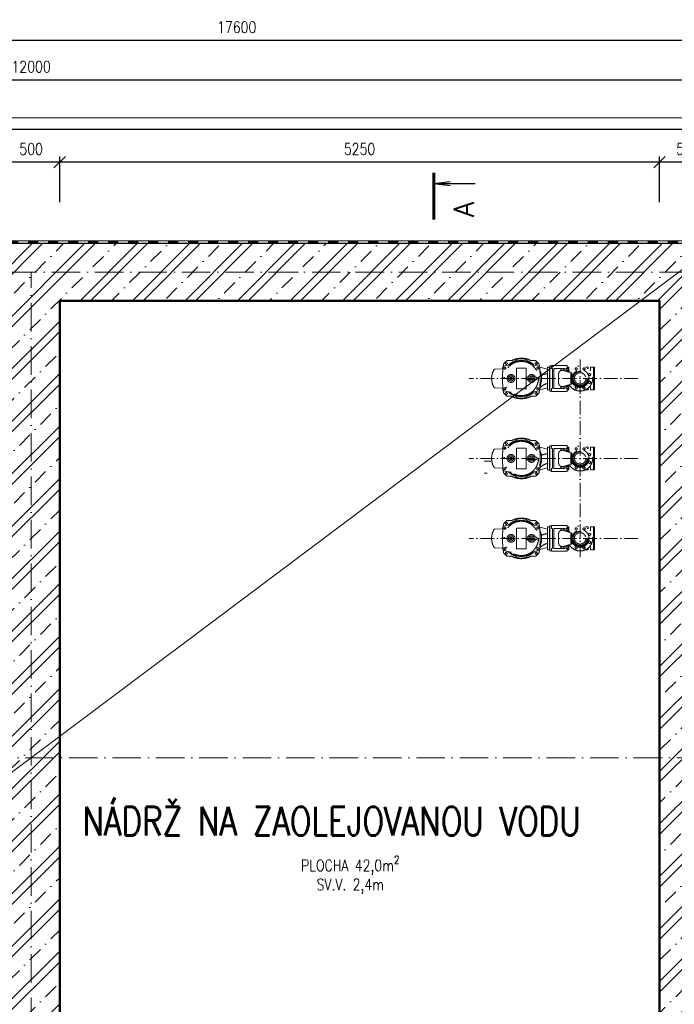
# Model space of a CAD drawing. Header units: millimetres. Extents: x 915 to 59085, y -9222 to 43090.
# Tile 73 of 79: x 9609 to 15339, y 18686 to 27305. Entities that reach past the tile are written whole.
import ezdxf

# ---------------------------------------------------------------- set-up
doc = ezdxf.new("R2010")
doc.units = ezdxf.units.MM
doc.header["$LTSCALE"] = 50
for name, pattern in [('A_CARA_15', [7.6, 5, -1.3, 0, -1.3]), ('A_CARA_16', [11.4, 6, -1.8, 0, -1.8, 0, -1.8]), ('ACAD_ISO10W100', [18, 12, -3, 0, -3]), ('IZOL', [3.5, 1.75, -1.75])]:
    doc.linetypes.add(name, pattern=pattern)
doc.layers.get('Defpoints').update_dxf_attribs({"color": 132})
for name, color, linetype, lineweight in [('CA_HYDROIZOLACE', 62, 'IZOL', 35), ('CA_KOTY', 3, 'Continuous', 25), ('CA_OSY', 5, 'A_CARA_15', 18), ('CA_POHHRA18', 8, 'Continuous', 18), ('CA_POHHRA25', 7, 'Continuous', 25), ('CA_REZY', 1, 'Continuous', 50), ('CA_SRAFY', 9, 'Continuous', 13), ('CA_TEXT25', 7, 'Continuous', 25), ('CA_TEXT5', 1, 'Continuous', 50), ('CA_TG', 9, 'A_CARA_16', 13)]:
    doc.layers.add(name, color=color, linetype=linetype, lineweight=lineweight)
doc.layers.add('CA_SUMA', color=7, linetype='Continuous')
doc.styles.add('ROMANS', font='romans.shx', dxfattribs={"width": 0.8})
doc.styles.get("Standard").update_dxf_attribs({"font": 'romans.shx'})
doc.dimstyles.new('A-50_(2.5)', dxfattribs={"dimscale": 50, "dimtxt": 2, "dimasz": 2, "dimexe": 1, "dimexo": 2, "dimgap": 0, "dimtad": 0, "dimdec": 0, "dimrnd": 1, "dimtxsty": 'ROMANS', "dimblk1": 'OBLIQUE', "dimblk2": 'OBLIQUE', "dimsah": 1, "dimcen": 2, "dimclrd": 256, "dimclre": 256, "dimclrt": 256, "dimadec": 1, "dimazin": 2, "dimtfac": 0.714286, "dimtdec": 0, "dimtmove": 0, "dimatfit": 3, "dimldrblk": 'DOTSMALL', "dimfxl": 7, "dimfxlon": 1, "dimtvp": 1.142857, "dimtfill": 1, "dimtolj": 1, "dimlwd": -1, "dimlwe": -1, "dimarcsym": 0})

# ---------------------------------------------------------------- blocks, each defined once
blk = doc.blocks.new('_Oblique')
at = {"color": 0, "linetype": 'ByBlock', "lineweight": -2}
blk.add_line((-0.5, -0.5), (0.5, 0.5), dxfattribs=at)
blk = doc.blocks.new('*D34')
at = {"layer": 'CA_KOTY', "transparency": 16777216}
for p, q in [((15208.8, 25708.8), (15208.8, 26108.8)), ((15708.8, 26058.8), (15208.8, 26058.8)), ((15708.8, 25708.8), (15708.8, 26108.8))]:
    blk.add_line(p, q, dxfattribs=at)
at = {"layer": 'Defpoints', "color": 0, "transparency": 16777216}
for p in [(15208.8, 26058.8), (15708.8, 25344.7), (15208.8, 24844.7)]:
    blk.add_point(p, dxfattribs=at)
at = {"layer": 'CA_KOTY', "transparency": 16777216, "xscale": 100, "yscale": 100, "zscale": 100, "rotation": 180}
blk.add_blockref('_Oblique', (15208.8, 26058.8), dxfattribs=at)
at = {"layer": 'CA_KOTY', "transparency": 16777216, "xscale": 100, "yscale": 100, "zscale": 100}
blk.add_blockref('_Oblique', (15708.8, 26058.8), dxfattribs=at)
at = {"layer": 'CA_KOTY', "transparency": 16777216, "insert": (15458.8, 26173.1), "char_height": 100, "attachment_point": 5, "style": 'ROMANS', "bg_fill": 3, "box_fill_scale": 1.1, "bg_fill_color": 256, "bg_fill_true_color": 13158600, "bg_fill_transparency": 0}
blk.add_mtext('\\A1;500', dxfattribs=at)
blk = doc.blocks.new('_DotSmall')
at = {"color": 0, "linetype": 'ByBlock', "const_width": 0.5}
blk.add_lwpolyline([(-0.0625, 0, 1), (0.0625, 0, 1)], format="xyb", close=True, dxfattribs=at)
blk = doc.blocks.new('*D35')
at = {"layer": 'CA_KOTY', "transparency": 16777216}
for p, q in [((9958.8, 25708.8), (9958.8, 26108.8)), ((15208.8, 26058.8), (9958.8, 26058.8)), ((15208.8, 25708.8), (15208.8, 26108.8))]:
    blk.add_line(p, q, dxfattribs=at)
at = {"layer": 'Defpoints', "color": 0, "transparency": 16777216}
for p in [(9958.8, 26058.8), (9958.8, 24844.7), (15208.8, 24844.7)]:
    blk.add_point(p, dxfattribs=at)
at = {"layer": 'CA_KOTY', "transparency": 16777216, "xscale": 100, "yscale": 100, "zscale": 100, "rotation": 180}
blk.add_blockref('_Oblique', (9958.8, 26058.8), dxfattribs=at)
at = {"layer": 'CA_KOTY', "transparency": 16777216, "xscale": 100, "yscale": 100, "zscale": 100}
blk.add_blockref('_Oblique', (15208.8, 26058.8), dxfattribs=at)
at = {"layer": 'CA_KOTY', "transparency": 16777216, "insert": (12583.8, 26173.1), "char_height": 100, "attachment_point": 5, "style": 'ROMANS', "bg_fill": 3, "box_fill_scale": 1.1, "bg_fill_color": 256, "bg_fill_true_color": 13158600, "bg_fill_transparency": 0}
blk.add_mtext('\\A1;5250', dxfattribs=at)
blk = doc.blocks.new('*D36')
at = {"layer": 'CA_KOTY', "transparency": 16777216}
for p, q in [((9458.8, 25708.8), (9458.8, 26108.8)), ((9958.8, 26058.8), (9458.8, 26058.8)), ((9958.8, 25708.8), (9958.8, 26108.8))]:
    blk.add_line(p, q, dxfattribs=at)
at = {"layer": 'Defpoints', "color": 0, "transparency": 16777216}
for p in [(9458.8, 26058.8), (9458.8, 24844.7), (9958.8, 24844.7)]:
    blk.add_point(p, dxfattribs=at)
at = {"layer": 'CA_KOTY', "transparency": 16777216, "xscale": 100, "yscale": 100, "zscale": 100, "rotation": 180}
blk.add_blockref('_Oblique', (9458.8, 26058.8), dxfattribs=at)
at = {"layer": 'CA_KOTY', "transparency": 16777216, "xscale": 100, "yscale": 100, "zscale": 100}
blk.add_blockref('_Oblique', (9958.8, 26058.8), dxfattribs=at)
at = {"layer": 'CA_KOTY', "transparency": 16777216, "insert": (9708.8, 26173.1), "char_height": 100, "attachment_point": 5, "style": 'ROMANS', "bg_fill": 3, "box_fill_scale": 1.1, "bg_fill_color": 256, "bg_fill_true_color": 13158600, "bg_fill_transparency": 0}
blk.add_mtext('\\A1;500', dxfattribs=at)
blk = doc.blocks.new('*D46')
at = {"layer": 'CA_KOTY', "transparency": 16777216}
for p, q in [((2708.8, 26775.3), (2708.8, 27175.3)), ((20308.8, 26775.3), (20308.8, 27175.3)), ((2708.8, 27125.3), (20308.8, 27125.3))]:
    blk.add_line(p, q, dxfattribs=at)
at = {"layer": 'Defpoints', "color": 0, "transparency": 16777216}
for p in [(20308.8, 27125.3), (2708.8, 26344.7), (20308.8, 26344.7)]:
    blk.add_point(p, dxfattribs=at)
at = {"layer": 'CA_KOTY', "transparency": 16777216, "xscale": 100, "yscale": 100, "zscale": 100, "rotation": 180}
blk.add_blockref('_Oblique', (2708.8, 27125.3), dxfattribs=at)
at = {"layer": 'CA_KOTY', "transparency": 16777216, "xscale": 100, "yscale": 100, "zscale": 100}
blk.add_blockref('_Oblique', (20308.8, 27125.3), dxfattribs=at)
at = {"layer": 'CA_KOTY', "transparency": 16777216, "insert": (11508.8, 27239.6), "char_height": 100, "attachment_point": 5, "style": 'ROMANS', "bg_fill": 3, "box_fill_scale": 1.1, "bg_fill_color": 256, "bg_fill_true_color": 13158600, "bg_fill_transparency": 0}
blk.add_mtext('\\A1;17600', dxfattribs=at)
blk = doc.blocks.new('R11')
at = {"color": 0, "linetype": 'ByBlock'}
for q in [(-9.55, -4.13), (-8.58, -4.13), (-9.07, -10.33)]:
    blk.add_line((-9.07, 0), q, dxfattribs=at)
at = {"color": 1, "linetype": 'ByBlock', "const_width": 0.72}
blk.add_lwpolyline([(0, 0), (-11.77, 0)], dxfattribs=at)
at = {"color": 1, "linetype": 'ByBlock'}
blk.add_attdef('1', (-5.33, -10), '', height=5, dxfattribs=at)
blk = doc.blocks.new('*D120')
at = {"layer": 'CA_KOTY', "transparency": 16777216}
for p, q in [((3708.8, 26429.2), (3708.8, 26829.2)), ((15708.8, 26429.2), (15708.8, 26829.2)), ((3708.8, 26779.2), (15708.8, 26779.2))]:
    blk.add_line(p, q, dxfattribs=at)
at = {"layer": 'Defpoints', "color": 0, "transparency": 16777216}
for p in [(15708.8, 26779.2), (3708.8, 25344.7), (15708.8, 25344.7)]:
    blk.add_point(p, dxfattribs=at)
at = {"layer": 'CA_KOTY', "transparency": 16777216, "xscale": 100, "yscale": 100, "zscale": 100, "rotation": 180}
blk.add_blockref('_Oblique', (3708.8, 26779.2), dxfattribs=at)
at = {"layer": 'CA_KOTY', "transparency": 16777216, "xscale": 100, "yscale": 100, "zscale": 100}
blk.add_blockref('_Oblique', (15708.8, 26779.2), dxfattribs=at)
at = {"layer": 'CA_KOTY', "transparency": 16777216, "insert": (9708.8, 26893.5), "char_height": 100, "attachment_point": 5, "style": 'ROMANS', "bg_fill": 3, "box_fill_scale": 1.1, "bg_fill_color": 256, "bg_fill_true_color": 13158600, "bg_fill_transparency": 0}
blk.add_mtext('\\A1;12000', dxfattribs=at)
blk = doc.blocks.new('A$C0e1fa53e')
h = blk.add_hatch()
h.set_pattern_fill('ANGLE', color=256, scale=15)
h.set_pattern_definition([(0, (9467, 6467), (0, 104.775), [76.2, -28.575]), (90, (9467, 6467), (-104.775, 6e-15), [76.2, -28.575])])
h.paths.add_polyline_path([(9467, 6467), (9467, 6619.9), (9531.1, 6619.9, 0.123891), (9548.9, 6548.9)])
for p, q in [((9626.1, 7319.9), (9628.6, 7417.6)), ((9635.1, 7426.7), (9635.1, 7445.1)), ((9636.5, 7427.2), (9702.9, 7441.2)), ((9665.9, 7475.9), (9706.4, 7475.9)), ((9744.6, 7470.4), (9744.6, 7478.4)), ((9837.6, 7478.4), (9837.6, 7470.4)), ((9875.7, 7475.9), (9916.2, 7475.9)), ((9879.3, 7441.2), (9945.6, 7427.2)), ((9947.1, 7445.1), (9947.1, 7426.7)), ((9953.5, 7418.4), (10019.1, 7400.8)), ((9953.5, 7417.6), (9956.1, 7319.9)), ((10019.1, 7419.9), (10019.1, 7219.9)), ((10019.1, 7419.9), (10038.1, 7419.9)), ((10038.1, 7419.9), (10038.1, 7219.9)), ((10041.1, 7209.9), (10041.1, 7429.9)), ((10041.1, 7429.9), (10055.1, 7429.9)), ((10055.1, 7432.9), (10055.1, 7407.9)), ((10192.1, 7432.9), (10055.1, 7432.9)), ((10192.1, 7432.9), (10192.1, 7407.9)), ((10192.1, 7419.9), (10207.1, 7419.9)), ((10199.1, 7419.9), (10199.1, 7383.2)), ((10207.1, 7419.9), (10207.1, 7378.6)), ((10351.9, 7419.9), (10377.1, 7419.9)), ((10356.5, 7417.7), (10356.6, 7418)), ((10356.6, 7418), (10356.7, 7418.3)), ((10356.7, 7418.3), (10356.8, 7418.6)), ((10356.8, 7418.6), (10357, 7418.9)), ((10357, 7418.9), (10357.1, 7419.2)), ((10357.1, 7419.2), (10357.2, 7419.4)), ((10357.2, 7419.4), (10357.4, 7419.6)), ((10357.4, 7419.6), (10357.5, 7419.7)), ((10357.5, 7419.7), (10357.7, 7419.8)), ((10357.7, 7419.8), (10357.8, 7419.9)), ((10357.8, 7419.9), (10358, 7419.9)), ((10358, 7419.9), (10358.1, 7419.9)), ((10377.1, 7403.9), (10377.1, 7419.9)), ((10397.1, 7419.9), (10397.1, 7394.9)), ((10397.1, 7419.9), (10432.1, 7419.9)), ((10424.1, 7323.9), (10424.1, 7419.9)), ((10432.1, 7219.9), (10432.1, 7419.9)), ((9563.1, 7401.4), (9628.3, 7404.8)), ((9639.3, 7405.4), (9655.3, 7406.3)), ((9748.6, 7409.9), (9833.6, 7409.9)), ((9748.6, 7229.9), (9748.6, 7409.9)), ((9833.6, 7409.9), (9833.6, 7327.3)), ((9840.4, 7329.9), (9921.8, 7329.9)), ((10038.1, 7385.9), (10041.1, 7384.2)), ((10055.1, 7407.9), (10063.8, 7407.9)), ((10063.8, 7407.9), (10063.8, 7231.9)), ((10075.7, 7231.9), (10075.7, 7407.9)), ((10075.7, 7407.9), (10171.4, 7407.9)), ((10118.1, 7360.9), (10118.1, 7278.9)), ((10136.6, 7388.6), (10136.6, 7407.9)), ((10141.1, 7407.9), (10141.1, 7390.1)), ((10146.1, 7390.9), (10146.1, 7392.7)), ((10150.1, 7392.7), (10146.1, 7392.7)), ((10150.1, 7390.9), (10150.1, 7392.7)), ((10224.1, 7369.9), (10156.5, 7389.7)), ((10157.1, 7406.7), (10157.1, 7407.9)), ((10157.6, 7407.9), (10157.6, 7389.4)), ((10171.4, 7407.9), (10171.4, 7385.3)), ((10183.3, 7407.9), (10192.1, 7407.9)), ((10183.3, 7381.9), (10183.3, 7407.9)), ((10183.3, 7392.3), (10211.4, 7376)), ((10207.1, 7397.3), (10199.1, 7397.3)), ((10208.2, 7377.9), (10212.6, 7377.9)), ((10224.1, 7369.9), (10224.1, 7269.9)), ((10234.1, 7369.9), (10224.1, 7369.9)), ((10234.1, 7369.9), (10234.1, 7269.9)), ((10333.7, 7396.4), (10347, 7400.2)), ((10348.7, 7398.3), (10336.1, 7394.6)), ((10347, 7400.2), (10347.4, 7409.6)), ((10349.6, 7400.2), (10347, 7400.2)), ((9628.6, 7222.2), (9626.1, 7319.9)), ((9833.6, 7312.6), (9833.6, 7229.9)), ((9921.8, 7309.9), (9840.4, 7309.9)), ((9956.1, 7319.9), (9953.5, 7222.2)), ((10041.1, 7255.7), (10038.1, 7253.9)), ((10136.6, 7231.9), (10136.6, 7251.2)), ((10141.1, 7249.8), (10141.1, 7231.9)), ((10146.1, 7247.1), (10146.1, 7249)), ((10150.1, 7247.1), (10146.1, 7247.1)), ((10150.1, 7247.1), (10150.1, 7249)), ((10156.5, 7250.1), (10224.1, 7269.9)), ((10157.6, 7250.4), (10157.6, 7231.9)), ((10171.4, 7254.5), (10171.4, 7231.9)), ((10211.4, 7263.8), (10183.3, 7247.6)), ((10183.3, 7231.9), (10183.3, 7258)), ((10199.1, 7256.7), (10199.1, 7219.9)), ((10207.1, 7242.6), (10199.1, 7242.6)), ((10207.1, 7261.3), (10207.1, 7219.9)), ((10212.6, 7261.9), (10208.2, 7261.9)), ((10234.1, 7269.9), (10224.1, 7269.9)), ((10347, 7239.6), (10333.7, 7243.4)), ((10336.1, 7245.2), (10348.7, 7241.6)), ((10397.1, 7244.9), (10397.1, 7219.9)), ((10432.1, 7323.9), (10416, 7323.9)), ((10432.1, 7315.9), (10416, 7315.9)), ((10424.1, 7219.9), (10424.1, 7315.9)), ((10427, 7323.9), (10427, 7315.9)), ((9628.3, 7235), (9563.1, 7238.4)), ((9635.1, 7194.8), (9635.1, 7213.1)), ((9702.9, 7198.6), (9636.5, 7212.7)), ((9655.3, 7233.6), (9639.3, 7234.4)), ((9706.4, 7163.9), (9665.9, 7163.9)), ((9744.6, 7161.4), (9744.6, 7169.4)), ((9833.6, 7229.9), (9748.6, 7229.9)), ((9837.6, 7169.4), (9837.6, 7161.4)), ((9916.2, 7163.9), (9875.7, 7163.9)), ((9945.6, 7212.7), (9879.3, 7198.6)), ((9947.1, 7213.1), (9947.1, 7194.8)), ((10019.1, 7239), (9953.5, 7221.4)), ((10038.1, 7219.9), (10019.1, 7219.9)), ((10055.1, 7209.9), (10041.1, 7209.9)), ((10055.1, 7231.9), (10055.1, 7206.9)), ((10063.8, 7231.9), (10055.1, 7231.9)), ((10055.1, 7206.9), (10192.1, 7206.9)), ((10171.4, 7231.9), (10075.7, 7231.9)), ((10157.1, 7231.9), (10157.1, 7233.2)), ((10192.1, 7231.9), (10183.3, 7231.9)), ((10192.1, 7231.9), (10192.1, 7206.9)), ((10192.1, 7219.9), (10207.1, 7219.9)), ((10347.4, 7230.3), (10347, 7239.6)), ((10349.6, 7239.6), (10347, 7239.6)), ((10351.9, 7219.9), (10377.1, 7219.9)), ((10356.6, 7222.1), (10356.5, 7222.2)), ((10356.7, 7221.7), (10356.6, 7222.1)), ((10356.8, 7221.4), (10356.7, 7221.7)), ((10356.9, 7221.1), (10356.8, 7221.4)), ((10357, 7220.8), (10356.9, 7221.1)), ((10357.2, 7220.6), (10357, 7220.8)), ((10357.3, 7220.4), (10357.2, 7220.6)), ((10357.4, 7220.2), (10357.3, 7220.4)), ((10357.6, 7220.1), (10357.4, 7220.2)), ((10357.7, 7220), (10357.6, 7220.1)), ((10357.9, 7219.9), (10357.7, 7220)), ((10358.1, 7219.9), (10357.9, 7219.9)), ((10377.1, 7219.9), (10377.1, 7235.9)), ((10397.1, 7219.9), (10432.1, 7219.9)), ((9635.1, 6726.7), (9635.1, 6745.1)), ((9636.5, 6727.2), (9702.9, 6741.2)), ((9665.9, 6775.9), (9706.4, 6775.9)), ((9744.6, 6770.4), (9744.6, 6778.4)), ((9837.6, 6778.4), (9837.6, 6770.4)), ((9875.7, 6775.9), (9916.2, 6775.9)), ((9879.3, 6741.2), (9945.6, 6727.2)), ((9947.1, 6745.1), (9947.1, 6726.7)), ((10041.1, 6509.9), (10041.1, 6729.9)), ((10041.1, 6729.9), (10055.1, 6729.9)), ((10055.1, 6732.9), (10055.1, 6707.9)), ((10192.1, 6732.9), (10055.1, 6732.9)), ((10192.1, 6732.9), (10192.1, 6707.9)), ((9563.1, 6701.4), (9628.3, 6704.8)), ((9626.1, 6619.9), (9628.6, 6717.6)), ((9639.3, 6705.4), (9655.3, 6706.3)), ((9748.6, 6709.9), (9833.6, 6709.9)), ((9748.6, 6529.9), (9748.6, 6709.9)), ((9833.6, 6709.9), (9833.6, 6627.3)), ((9953.5, 6718.4), (10019.1, 6700.8)), ((9953.5, 6717.6), (9956.1, 6619.9)), ((10019.1, 6719.9), (10019.1, 6519.9)), ((10019.1, 6719.9), (10038.1, 6719.9)), ((10038.1, 6719.9), (10038.1, 6519.9)), ((10038.1, 6685.9), (10041.1, 6684.2)), ((10055.1, 6707.9), (10063.8, 6707.9)), ((10063.8, 6707.9), (10063.8, 6531.9)), ((10075.7, 6531.9), (10075.7, 6707.9)), ((10075.7, 6707.9), (10171.4, 6707.9)), ((10118.1, 6660.9), (10118.1, 6578.9)), ((10136.6, 6688.6), (10136.6, 6707.9)), ((10141.1, 6707.9), (10141.1, 6690.1)), ((10146.1, 6690.9), (10146.1, 6692.7)), ((10150.1, 6692.7), (10146.1, 6692.7)), ((10150.1, 6690.9), (10150.1, 6692.7)), ((10224.1, 6669.9), (10156.5, 6689.7)), ((10157.1, 6706.7), (10157.1, 6707.9)), ((10157.6, 6707.9), (10157.6, 6689.4)), ((10171.4, 6707.9), (10171.4, 6685.3)), ((10183.3, 6707.9), (10192.1, 6707.9)), ((10183.3, 6681.9), (10183.3, 6707.9)), ((10183.3, 6692.3), (10211.4, 6676)), ((10192.1, 6719.9), (10207.1, 6719.9)), ((10199.1, 6719.9), (10199.1, 6683.2)), ((10207.1, 6697.3), (10199.1, 6697.3)), ((10207.1, 6719.9), (10207.1, 6678.6)), ((10208.2, 6677.9), (10212.6, 6677.9)), ((10224.1, 6669.9), (10224.1, 6569.9)), ((10234.1, 6669.9), (10224.1, 6669.9)), ((10234.1, 6669.9), (10234.1, 6569.9)), ((10333.7, 6696.4), (10347, 6700.2)), ((10348.7, 6698.3), (10336.1, 6694.6)), ((10347, 6700.2), (10347.4, 6709.6)), ((10349.6, 6700.2), (10347, 6700.2)), ((10351.9, 6719.9), (10377.1, 6719.9)), ((10356.5, 6717.7), (10356.6, 6718)), ((10356.6, 6718), (10356.7, 6718.3)), ((10356.7, 6718.3), (10356.8, 6718.6)), ((10356.8, 6718.6), (10357, 6718.9)), ((10357, 6718.9), (10357.1, 6719.2)), ((10357.1, 6719.2), (10357.2, 6719.4)), ((10357.2, 6719.4), (10357.4, 6719.6)), ((10357.4, 6719.6), (10357.5, 6719.7)), ((10357.5, 6719.7), (10357.7, 6719.8)), ((10357.7, 6719.8), (10357.8, 6719.9)), ((10357.8, 6719.9), (10358, 6719.9)), ((10358, 6719.9), (10358.1, 6719.9)), ((10377.1, 6703.9), (10377.1, 6719.9)), ((10397.1, 6719.9), (10397.1, 6694.9)), ((10397.1, 6719.9), (10432.1, 6719.9)), ((10424.1, 6623.9), (10424.1, 6719.9)), ((10432.1, 6519.9), (10432.1, 6719.9)), ((9628.6, 6522.2), (9626.1, 6619.9)), ((9833.6, 6612.6), (9833.6, 6529.9)), ((9840.4, 6629.9), (9921.8, 6629.9)), ((9921.8, 6609.9), (9840.4, 6609.9)), ((9956.1, 6619.9), (9953.5, 6522.2)), ((10041.1, 6555.7), (10038.1, 6553.9)), ((10136.6, 6531.9), (10136.6, 6551.2)), ((10156.5, 6550.1), (10224.1, 6569.9)), ((10157.6, 6550.4), (10157.6, 6531.9)), ((10171.4, 6554.5), (10171.4, 6531.9)), ((10211.4, 6563.8), (10183.3, 6547.6)), ((10183.3, 6531.9), (10183.3, 6558)), ((10199.1, 6556.7), (10199.1, 6519.9)), ((10207.1, 6561.3), (10207.1, 6519.9)), ((10212.6, 6561.9), (10208.2, 6561.9)), ((10234.1, 6569.9), (10224.1, 6569.9)), ((10432.1, 6623.9), (10416, 6623.9)), ((10432.1, 6615.9), (10416, 6615.9)), ((10424.1, 6519.9), (10424.1, 6615.9)), ((10427, 6623.9), (10427, 6615.9)), ((9628.3, 6535), (9563.1, 6538.4)), ((9635.1, 6494.8), (9635.1, 6513.1)), ((9702.9, 6498.6), (9636.5, 6512.7)), ((9655.3, 6533.6), (9639.3, 6534.4)), ((9744.6, 6461.4), (9744.6, 6469.4)), ((9833.6, 6529.9), (9748.6, 6529.9)), ((9837.6, 6469.4), (9837.6, 6461.4)), ((9945.6, 6512.7), (9879.3, 6498.6)), ((9947.1, 6513.1), (9947.1, 6494.8)), ((10019.1, 6539), (9953.5, 6521.4)), ((10038.1, 6519.9), (10019.1, 6519.9)), ((10055.1, 6509.9), (10041.1, 6509.9)), ((10055.1, 6531.9), (10055.1, 6506.9)), ((10063.8, 6531.9), (10055.1, 6531.9)), ((10055.1, 6506.9), (10192.1, 6506.9)), ((10171.4, 6531.9), (10075.7, 6531.9)), ((10141.1, 6549.8), (10141.1, 6531.9)), ((10146.1, 6547.1), (10146.1, 6549)), ((10150.1, 6547.1), (10146.1, 6547.1)), ((10150.1, 6547.1), (10150.1, 6549)), ((10157.1, 6531.9), (10157.1, 6533.2)), ((10192.1, 6531.9), (10183.3, 6531.9)), ((10192.1, 6531.9), (10192.1, 6506.9)), ((10192.1, 6519.9), (10207.1, 6519.9)), ((10207.1, 6542.6), (10199.1, 6542.6)), ((10347, 6539.6), (10333.7, 6543.4)), ((10336.1, 6545.2), (10348.7, 6541.6)), ((10347.4, 6530.3), (10347, 6539.6)), ((10349.6, 6539.6), (10347, 6539.6)), ((10351.9, 6519.9), (10377.1, 6519.9)), ((10356.6, 6522.1), (10356.5, 6522.2)), ((10356.7, 6521.7), (10356.6, 6522.1)), ((10356.8, 6521.4), (10356.7, 6521.7)), ((10356.9, 6521.1), (10356.8, 6521.4)), ((10357, 6520.8), (10356.9, 6521.1)), ((10357.2, 6520.6), (10357, 6520.8)), ((10357.3, 6520.4), (10357.2, 6520.6)), ((10357.4, 6520.2), (10357.3, 6520.4)), ((10357.6, 6520.1), (10357.4, 6520.2)), ((10357.7, 6520), (10357.6, 6520.1)), ((10357.9, 6519.9), (10357.7, 6520)), ((10358.1, 6519.9), (10357.9, 6519.9)), ((10377.1, 6519.9), (10377.1, 6535.9)), ((10397.1, 6544.9), (10397.1, 6519.9)), ((10397.1, 6519.9), (10432.1, 6519.9)), ((9706.4, 6463.9), (9665.9, 6463.9)), ((9916.2, 6463.9), (9875.7, 6463.9)), ((9635.1, 6026.7), (9635.1, 6045.1)), ((9636.5, 6027.2), (9702.9, 6041.2)), ((9665.9, 6075.9), (9706.4, 6075.9)), ((9744.6, 6070.4), (9744.6, 6078.4)), ((9837.6, 6078.4), (9837.6, 6070.4)), ((9875.7, 6075.9), (9916.2, 6075.9)), ((9879.3, 6041.2), (9945.6, 6027.2)), ((9947.1, 6045.1), (9947.1, 6026.7)), ((9563.1, 6001.4), (9628.3, 6004.8)), ((9626.1, 5919.9), (9628.6, 6017.6)), ((9639.3, 6005.4), (9655.3, 6006.3)), ((9748.6, 6009.9), (9833.6, 6009.9)), ((9748.6, 5829.9), (9748.6, 6009.9)), ((9833.6, 6009.9), (9833.6, 5927.3)), ((9953.5, 6018.4), (10019.1, 6000.8)), ((9953.5, 6017.6), (9956.1, 5919.9)), ((10019.1, 6019.9), (10019.1, 5819.9)), ((10019.1, 6019.9), (10038.1, 6019.9)), ((10038.1, 6019.9), (10038.1, 5819.9)), ((10038.1, 5985.9), (10041.1, 5984.2)), ((10041.1, 5809.9), (10041.1, 6029.9)), ((10041.1, 6029.9), (10055.1, 6029.9)), ((10055.1, 6032.9), (10055.1, 6007.9)), ((10192.1, 6032.9), (10055.1, 6032.9)), ((10055.1, 6007.9), (10063.8, 6007.9)), ((10063.8, 6007.9), (10063.8, 5831.9)), ((10075.7, 5831.9), (10075.7, 6007.9)), ((10075.7, 6007.9), (10171.4, 6007.9)), ((10118.1, 5960.9), (10118.1, 5878.9)), ((10136.6, 5988.6), (10136.6, 6007.9)), ((10141.1, 6007.9), (10141.1, 5990.1)), ((10146.1, 5990.9), (10146.1, 5992.7)), ((10150.1, 5992.7), (10146.1, 5992.7)), ((10150.1, 5990.9), (10150.1, 5992.7)), ((10224.1, 5969.9), (10156.5, 5989.7)), ((10157.1, 6006.7), (10157.1, 6007.9)), ((10157.6, 6007.9), (10157.6, 5989.4)), ((10171.4, 6007.9), (10171.4, 5985.3)), ((10183.3, 6007.9), (10192.1, 6007.9)), ((10183.3, 5981.9), (10183.3, 6007.9)), ((10183.3, 5992.3), (10211.4, 5976)), ((10192.1, 6032.9), (10192.1, 6007.9)), ((10192.1, 6019.9), (10207.1, 6019.9)), ((10199.1, 6019.9), (10199.1, 5983.2)), ((10207.1, 5997.3), (10199.1, 5997.3)), ((10207.1, 6019.9), (10207.1, 5978.6)), ((10208.2, 5977.9), (10212.6, 5977.9)), ((10224.1, 5969.9), (10224.1, 5869.9)), ((10234.1, 5969.9), (10224.1, 5969.9)), ((10234.1, 5969.9), (10234.1, 5869.9)), ((10333.7, 5996.4), (10347, 6000.2)), ((10348.7, 5998.3), (10336.1, 5994.6)), ((10347, 6000.2), (10347.4, 6009.6)), ((10349.6, 6000.2), (10347, 6000.2)), ((10351.9, 6019.9), (10377.1, 6019.9)), ((10356.5, 6017.7), (10356.6, 6018)), ((10356.6, 6018), (10356.7, 6018.3)), ((10356.7, 6018.3), (10356.8, 6018.6)), ((10356.8, 6018.6), (10357, 6018.9)), ((10357, 6018.9), (10357.1, 6019.2)), ((10357.1, 6019.2), (10357.2, 6019.4)), ((10357.2, 6019.4), (10357.4, 6019.6)), ((10357.4, 6019.6), (10357.5, 6019.7)), ((10357.5, 6019.7), (10357.7, 6019.8)), ((10357.7, 6019.8), (10357.8, 6019.9)), ((10357.8, 6019.9), (10358, 6019.9)), ((10358, 6019.9), (10358.1, 6019.9)), ((10377.1, 6003.9), (10377.1, 6019.9)), ((10397.1, 6019.9), (10397.1, 5994.9)), ((10397.1, 6019.9), (10432.1, 6019.9)), ((10424.1, 5923.9), (10424.1, 6019.9)), ((10432.1, 5819.9), (10432.1, 6019.9)), ((9628.6, 5822.2), (9626.1, 5919.9)), ((9833.6, 5912.6), (9833.6, 5829.9)), ((9840.4, 5929.9), (9921.8, 5929.9)), ((9921.8, 5909.9), (9840.4, 5909.9)), ((9956.1, 5919.9), (9953.5, 5822.2)), ((10156.5, 5850.1), (10224.1, 5869.9)), ((10211.4, 5863.8), (10183.3, 5847.6)), ((10207.1, 5861.3), (10207.1, 5819.9)), ((10212.6, 5861.9), (10208.2, 5861.9)), ((10234.1, 5869.9), (10224.1, 5869.9)), ((10432.1, 5923.9), (10416, 5923.9)), ((10432.1, 5915.9), (10416, 5915.9)), ((10424.1, 5819.9), (10424.1, 5915.9)), ((10427, 5923.9), (10427, 5915.9)), ((9628.3, 5835), (9563.1, 5838.4)), ((9635.1, 5794.8), (9635.1, 5813.1)), ((9702.9, 5798.6), (9636.5, 5812.7)), ((9655.3, 5833.6), (9639.3, 5834.4)), ((9833.6, 5829.9), (9748.6, 5829.9)), ((9945.6, 5812.7), (9879.3, 5798.6)), ((9947.1, 5813.1), (9947.1, 5794.8)), ((10019.1, 5839), (9953.5, 5821.4)), ((10038.1, 5819.9), (10019.1, 5819.9)), ((10041.1, 5855.7), (10038.1, 5853.9)), ((10055.1, 5809.9), (10041.1, 5809.9)), ((10055.1, 5831.9), (10055.1, 5806.9)), ((10063.8, 5831.9), (10055.1, 5831.9)), ((10055.1, 5806.9), (10192.1, 5806.9)), ((10171.4, 5831.9), (10075.7, 5831.9)), ((10136.6, 5831.9), (10136.6, 5851.2)), ((10141.1, 5849.8), (10141.1, 5831.9)), ((10146.1, 5847.1), (10146.1, 5849)), ((10150.1, 5847.1), (10146.1, 5847.1)), ((10150.1, 5847.1), (10150.1, 5849)), ((10157.1, 5831.9), (10157.1, 5833.2)), ((10157.6, 5850.4), (10157.6, 5831.9)), ((10171.4, 5854.5), (10171.4, 5831.9)), ((10183.3, 5831.9), (10183.3, 5858)), ((10192.1, 5831.9), (10183.3, 5831.9)), ((10192.1, 5831.9), (10192.1, 5806.9)), ((10192.1, 5819.9), (10207.1, 5819.9)), ((10199.1, 5856.7), (10199.1, 5819.9)), ((10207.1, 5842.6), (10199.1, 5842.6)), ((10347, 5839.6), (10333.7, 5843.4)), ((10336.1, 5845.2), (10348.7, 5841.6)), ((10347.4, 5830.3), (10347, 5839.6)), ((10349.6, 5839.6), (10347, 5839.6)), ((10351.9, 5819.9), (10377.1, 5819.9)), ((10356.6, 5822.1), (10356.5, 5822.2)), ((10356.7, 5821.7), (10356.6, 5822.1)), ((10356.8, 5821.4), (10356.7, 5821.7)), ((10356.9, 5821.1), (10356.8, 5821.4)), ((10357, 5820.8), (10356.9, 5821.1)), ((10357.2, 5820.6), (10357, 5820.8)), ((10357.3, 5820.4), (10357.2, 5820.6)), ((10357.4, 5820.2), (10357.3, 5820.4)), ((10357.6, 5820.1), (10357.4, 5820.2)), ((10357.7, 5820), (10357.6, 5820.1)), ((10357.9, 5819.9), (10357.7, 5820)), ((10358.1, 5819.9), (10357.9, 5819.9)), ((10377.1, 5819.9), (10377.1, 5835.9)), ((10397.1, 5844.9), (10397.1, 5819.9)), ((10397.1, 5819.9), (10432.1, 5819.9)), ((9706.4, 5763.9), (9665.9, 5763.9)), ((9744.6, 5761.4), (9744.6, 5769.4)), ((9837.6, 5769.4), (9837.6, 5761.4)), ((9916.2, 5763.9), (9875.7, 5763.9))]:
    blk.add_line(p, q)
at = {"linetype": 'ACAD_ISO10W100', "ltscale": 0.2}
for p, q in [((10306.1, 7485.6), (10306.1, 5754.3)), ((10813.5, 7319.9), (9334.4, 7319.9)), ((10813.5, 6619.9), (9334.4, 6619.9)), ((10813.5, 5919.9), (9334.4, 5919.9))]:
    blk.add_line(p, q, dxfattribs=at)
for centre, radius in [((9647.1, 7409.9), 9), ((9791.1, 7319.9), 150), ((9935.1, 7409.9), 9), ((10271.6, 7403.1), 9.5), ((10340.5, 7403.1), 9.5), ((9701.1, 7319.9), 34.4), ((9701.1, 7319.9), 22.5), ((9701.1, 7319.9), 10), ((10306.1, 7319.9), 70), ((10306.1, 7319.9), 62), ((10306.1, 7319.9), 50), ((10389.2, 7354.4), 9.5), ((10271.6, 7236.8), 9.5), ((10340.5, 7236.8), 9.5), ((10389.2, 7285.5), 9.5), ((9647.1, 7229.9), 9), ((9935.1, 7229.9), 9), ((9791.1, 6619.9), 150), ((9647.1, 6709.9), 9), ((9701.1, 6619.9), 34.4), ((9701.1, 6619.9), 22.5), ((9935.1, 6709.9), 9), ((10306.1, 6619.9), 70), ((10306.1, 6619.9), 62), ((10306.1, 6619.9), 50), ((10271.6, 6703.1), 9.5), ((10340.5, 6703.1), 9.5), ((10389.2, 6654.4), 9.5), ((9701.1, 6619.9), 10), ((10389.2, 6585.5), 9.5), ((9647.1, 6529.9), 9), ((9935.1, 6529.9), 9), ((10271.6, 6536.8), 9.5), ((10340.5, 6536.8), 9.5), ((9791.1, 5919.9), 150), ((9647.1, 6009.9), 9), ((9701.1, 5919.9), 34.4), ((9935.1, 6009.9), 9), ((10306.1, 5919.9), 70), ((10306.1, 5919.9), 62), ((10306.1, 5919.9), 50), ((10271.6, 6003.1), 9.5), ((10340.5, 6003.1), 9.5), ((10389.2, 5954.4), 9.5), ((9701.1, 5919.9), 22.5), ((9701.1, 5919.9), 10), ((10389.2, 5885.5), 9.5), ((9647.1, 5829.9), 9), ((9935.1, 5829.9), 9), ((10271.6, 5836.8), 9.5), ((10340.5, 5836.8), 9.5)]:
    blk.add_circle(centre, radius)
for centre, radius, start, end in [((9638.6, 7417.4), 10, 102, 178.5), ((9791.1, 7319.9), 200, 128.73942, 141.26058), ((9662, 7449), 8.75, 9.015, 260.985), ((9791.1, 7319.9), 177.5, 132.71394, 137.28606), ((9791.1, 7319.9), 162.5, 106.62783, 134.52636), ((9791.1, 7319.9), 157.5, 48.44826, 131.55174), ((9791.1, 7319.9), 177.5, 61.50674, 118.49326), ((9754.6, 7478.4), 10, 104.08336, 180), ((9791.1, 7332.9), 160, 75.91664, 104.08336), ((9827.6, 7478.4), 10, 0, 75.91664), ((9791.1, 7319.9), 162.5, 45.47364, 73.37217), ((9920.1, 7449), 8.75, 279.015, 170.985), ((9791.1, 7319.9), 177.5, 42.71394, 47.28606), ((9791.1, 7319.9), 200, 38.73942, 51.26058), ((9943.5, 7417.4), 10, 1.5, 78), ((10306.1, 7319.9), 110, 209.4269, 150.5731), ((9681.1, 7319.9), 150, 148.76746, 211.23254), ((9563.1, 7385.4), 16, 90, 129.88738), ((9791.1, 7319.9), 162.5, 146.18449, 147.9506), ((9840.4, 7319.9), 10, 90, 270), ((9881.1, 7319.9), 34.4, 16.89794, 163.10206), ((9881.1, 7319.9), 22.5, 26.3878, 153.6122), ((9921.8, 7319.9), 10, 270, 90), ((9791.1, 7319.9), 162.5, 30.19526, 33.81551), ((9791.1, 7319.9), 177.5, 336.81959, 23.18041), ((10041.1, 7164.9), 197.5, 96.39559, 112.22249), ((10148.1, 7360.9), 30, 73.67471, 180), ((10139.3, 7359.9), 50, 68.61451, 73.7398), ((10306.1, 7319.9), 78, 202.61986, 157.38014), ((10387.1, 7394.9), 10, 307.9647, 0), ((9563.1, 7254.4), 16, 230.11262, 270), ((9881.1, 7319.9), 34.4, 196.89794, 343.10206), ((9881.1, 7319.9), 22.5, 206.3878, 333.6122), ((10041.1, 7164.9), 112.6, 101.26601, 140.7406), ((10148.1, 7278.9), 30, 180, 286.32529), ((10387.1, 7244.9), 10, 0, 52.0353), ((9638.6, 7222.5), 10, 181.5, 258), ((9791.1, 7319.9), 200, 218.73942, 231.26058), ((9791.1, 7319.9), 162.5, 212.0494, 213.81551), ((9662, 7190.9), 8.75, 99.015, 350.985), ((9791.1, 7319.9), 177.5, 222.71394, 227.28606), ((9791.1, 7319.9), 162.5, 225.47364, 253.37217), ((9791.1, 7319.9), 157.5, 228.44826, 311.55174), ((9791.1, 7319.9), 177.5, 241.50674, 298.49326), ((9754.6, 7161.4), 10, 180, 255.91664), ((9791.1, 7324.9), 182.5, 270, 298.0921), ((9827.6, 7161.4), 10, 284.08336, 0), ((9791.1, 7319.9), 162.5, 286.62783, 314.52636), ((9920.1, 7190.9), 8.75, 189.015, 80.985), ((9791.1, 7319.9), 177.5, 312.71394, 317.28606), ((9791.1, 7319.9), 200, 308.73942, 321.26058), ((9791.1, 7319.9), 162.5, 326.18449, 329.80474), ((9943.5, 7222.5), 10, 282, 358.5), ((10139.3, 7279.9), 50, 286.2602, 291.38549), ((9791.1, 7306.9), 160, 255.91664, 284.08336), ((9638.6, 6717.4), 10, 102, 178.5), ((9791.1, 6619.9), 200, 128.73942, 141.26058), ((9662, 6749), 8.75, 9.015, 260.985), ((9791.1, 6619.9), 177.5, 132.71394, 137.28606), ((9791.1, 6619.9), 162.5, 106.62783, 134.52636), ((9791.1, 6619.9), 157.5, 48.44826, 131.55174), ((9791.1, 6619.9), 177.5, 61.50674, 118.49326), ((9754.6, 6778.4), 10, 104.08336, 180), ((9791.1, 6632.9), 160, 75.91664, 104.08336), ((9827.6, 6778.4), 10, 0, 75.91664), ((9791.1, 6619.9), 162.5, 45.47364, 73.37217), ((9920.1, 6749), 8.75, 279.015, 170.985), ((9791.1, 6619.9), 177.5, 42.71394, 47.28606), ((9791.1, 6619.9), 200, 38.73942, 51.26058), ((9943.5, 6717.4), 10, 1.5, 78), ((10306.1, 6619.9), 110, 209.4269, 150.5731), ((9681.1, 6619.9), 150, 148.76746, 211.23254), ((9563.1, 6685.4), 16, 90, 129.88738), ((9791.1, 6619.9), 162.5, 146.18449, 147.9506), ((9881.1, 6619.9), 34.4, 16.89794, 163.10206), ((9881.1, 6619.9), 22.5, 26.3878, 153.6122), ((9791.1, 6619.9), 162.5, 30.19526, 33.81551), ((9791.1, 6619.9), 177.5, 336.81959, 23.18041), ((10041.1, 6464.9), 197.5, 96.39559, 112.22249), ((10148.1, 6660.9), 30, 73.67471, 180), ((10139.3, 6659.9), 50, 68.61451, 73.7398), ((10306.1, 6619.9), 78, 202.61986, 157.38014), ((10387.1, 6694.9), 10, 307.9647, 0), ((9840.4, 6619.9), 10, 90, 270), ((9881.1, 6619.9), 34.4, 196.89794, 343.10206), ((9881.1, 6619.9), 22.5, 206.3878, 333.6122), ((9921.8, 6619.9), 10, 270, 90), ((10041.1, 6464.9), 112.6, 101.26601, 140.7406), ((10148.1, 6578.9), 30, 180, 286.32529), ((10387.1, 6544.9), 10, 0, 52.0353), ((9563.1, 6554.4), 16, 230.11262, 270), ((9638.6, 6522.5), 10, 181.5, 258), ((9791.1, 6619.9), 200, 218.73942, 231.26058), ((9791.1, 6619.9), 162.5, 212.0494, 213.81551), ((9662, 6490.9), 8.75, 99.015, 350.985), ((9791.1, 6619.9), 177.5, 222.71394, 227.28606), ((9791.1, 6619.9), 162.5, 225.47364, 253.37217), ((9791.1, 6619.9), 157.5, 228.44826, 311.55174), ((9791.1, 6619.9), 162.5, 286.62783, 314.52636), ((9920.1, 6490.9), 8.75, 189.015, 80.985), ((9791.1, 6619.9), 177.5, 312.71394, 317.28606), ((9791.1, 6619.9), 200, 308.73942, 321.26058), ((9791.1, 6619.9), 162.5, 326.18449, 329.80474), ((9943.5, 6522.5), 10, 282, 358.5), ((10139.3, 6579.9), 50, 286.2602, 291.38549), ((9791.1, 6619.9), 177.5, 241.50674, 298.49326), ((9754.6, 6461.4), 10, 180, 255.91664), ((9791.1, 6606.9), 160, 255.91664, 284.08336), ((9791.1, 6624.9), 182.5, 270, 298.0921), ((9827.6, 6461.4), 10, 284.08336, 0), ((9791.1, 5919.9), 200, 128.73942, 141.26058), ((9662, 6049), 8.75, 9.015, 260.985), ((9791.1, 5919.9), 177.5, 132.71394, 137.28606), ((9791.1, 5919.9), 162.5, 106.62783, 134.52636), ((9791.1, 5919.9), 157.5, 48.44826, 131.55174), ((9791.1, 5919.9), 177.5, 61.50674, 118.49326), ((9754.6, 6078.4), 10, 104.08336, 180), ((9791.1, 5932.9), 160, 75.91664, 104.08336), ((9827.6, 6078.4), 10, 0, 75.91664), ((9791.1, 5919.9), 162.5, 45.47364, 73.37217), ((9920.1, 6049), 8.75, 279.015, 170.985), ((9791.1, 5919.9), 177.5, 42.71394, 47.28606), ((9791.1, 5919.9), 200, 38.73942, 51.26058), ((9681.1, 5919.9), 150, 148.76746, 211.23254), ((9563.1, 5985.4), 16, 90, 129.88738), ((9638.6, 6017.4), 10, 102, 178.5), ((9791.1, 5919.9), 162.5, 146.18449, 147.9506), ((9881.1, 5919.9), 34.4, 16.89794, 163.10206), ((9791.1, 5919.9), 162.5, 30.19526, 33.81551), ((9943.5, 6017.4), 10, 1.5, 78), ((9791.1, 5919.9), 177.5, 336.81959, 23.18041), ((10041.1, 5764.9), 197.5, 96.39559, 112.22249), ((10148.1, 5960.9), 30, 73.67471, 180), ((10139.3, 5959.9), 50, 68.61451, 73.7398), ((10306.1, 5919.9), 110, 209.4269, 150.5731), ((10306.1, 5919.9), 78, 202.61986, 157.38014), ((10387.1, 5994.9), 10, 307.9647, 0), ((9840.4, 5919.9), 10, 90, 270), ((9881.1, 5919.9), 34.4, 196.89794, 343.10206), ((9881.1, 5919.9), 22.5, 26.3878, 153.6122), ((9881.1, 5919.9), 22.5, 206.3878, 333.6122), ((9921.8, 5919.9), 10, 270, 90), ((10041.1, 5764.9), 112.6, 101.26601, 140.7406), ((10148.1, 5878.9), 30, 180, 286.32529), ((9563.1, 5854.4), 16, 230.11262, 270), ((9638.6, 5822.5), 10, 181.5, 258), ((9791.1, 5919.9), 200, 218.73942, 231.26058), ((9791.1, 5919.9), 162.5, 212.0494, 213.81551), ((9662, 5790.9), 8.75, 99.015, 350.985), ((9791.1, 5919.9), 177.5, 222.71394, 227.28606), ((9791.1, 5919.9), 162.5, 225.47364, 253.37217), ((9791.1, 5919.9), 157.5, 228.44826, 311.55174), ((9791.1, 5919.9), 162.5, 286.62783, 314.52636), ((9920.1, 5790.9), 8.75, 189.015, 80.985), ((9791.1, 5919.9), 177.5, 312.71394, 317.28606), ((9791.1, 5919.9), 200, 308.73942, 321.26058), ((9791.1, 5919.9), 162.5, 326.18449, 329.80474), ((9943.5, 5822.5), 10, 282, 358.5), ((10139.3, 5879.9), 50, 286.2602, 291.38549), ((10387.1, 5844.9), 10, 0, 52.0353), ((9791.1, 5919.9), 177.5, 241.50674, 298.49326), ((9754.6, 5761.4), 10, 180, 255.91664), ((9791.1, 5906.9), 160, 255.91664, 284.08336), ((9791.1, 5924.9), 182.5, 270, 298.0921), ((9827.6, 5761.4), 10, 284.08336, 0)]:
    blk.add_arc(centre, radius, start, end)

msp = doc.modelspace()

# ---------------------------------------------------------------- hatches: boundary and pattern name
at = {"layer": 'CA_SRAFY'}
h = msp.add_hatch(dxfattribs=at)
h.set_pattern_fill('ZELEZOBETON', color=256, scale=65)
h.set_pattern_definition([(45, (0, 0), (-229.8097, 229.8097), []), (45, (91.92, 0), (-229.8097, 229.8097), []), (45, (275.77, 0), (-137.886, 321.7336), [130, -65, 0, -65])])
h.paths.add_polyline_path([(15708.76, 25344.7), (3708.76, 25344.7), (3708.76, 16344.7), (15708.76, 16344.7)])
h.paths.add_polyline_path([(9458.76, 24844.7), (9458.76, 16844.7), (4208.76, 16844.7), (4208.76, 24844.7)], flags=16)
h.paths.add_polyline_path([(9958.76, 24844.7), (15208.76, 24844.7), (15208.76, 16844.7), (9958.76, 16844.7)], flags=16)

# ---------------------------------------------------------------- linework, layer by layer
at = {"layer": 'CA_HYDROIZOLACE'}
msp.add_lwpolyline([(3696.26, 16332.2), (15721.26, 16332.2), (15721.26, 25357.2), (3696.26, 25357.2)], close=True, dxfattribs=at)
at = {"layer": 'CA_OSY'}
for p, q in [((9708.76, 16594.7), (9708.76, 25094.7)), ((3958.76, 20844.7), (15458.76, 20844.7))]:
    msp.add_line(p, q, dxfattribs=at)
msp.add_lwpolyline([(3958.76, 16594.7), (15458.76, 16594.7), (15458.76, 25094.7), (3958.76, 25094.7)], close=True, dxfattribs=at)
at = {"layer": 'CA_POHHRA18'}
msp.add_line((3708.76, 16344.7), (15708.76, 25344.7), dxfattribs=at)
for points in [[(2608.76, 15244.7), (16808.76, 15244.7), (16808.76, 17744.7), (20408.76, 17744.7), (20408.76, 26444.7), (2608.76, 26444.7)], [(3683.76, 16319.7), (15733.76, 16319.7), (15733.76, 25369.7), (3683.76, 25369.7)]]:
    msp.add_lwpolyline(points, close=True, dxfattribs=at)
at = {"layer": 'CA_POHHRA25'}
for points in [[(2708.76, 15344.7), (16708.76, 15344.7), (16708.76, 17844.7), (20308.76, 17844.7), (20308.76, 26344.7), (2708.76, 26344.7)], [(3708.76, 16344.7), (15708.76, 16344.7), (15708.76, 25344.7), (3708.76, 25344.7)]]:
    msp.add_lwpolyline(points, close=True, dxfattribs=at)
at = {"layer": 'CA_REZY'}
msp.add_line((9958.76, 24844.7), (9958.76, 16844.7), dxfattribs=at)
msp.add_lwpolyline([(9958.76, 16844.7), (15208.76, 16844.7), (15208.76, 24844.7), (9958.76, 24844.7)], dxfattribs=at)

# ---------------------------------------------------------------- block references
at = {"layer": 'CA_SUMA'}
ref = msp.add_blockref('R11', (13233.75, 25554.56), dxfattribs=dict(at, xscale=-35, yscale=35, zscale=35, rotation=90))
ref.add_attrib('1', 'A', (13583.75, 25578.16), dxfattribs={"layer": '0', "color": 1, "linetype": 'ByBlock', "height": 175, "rotation": 90})
at = {"layer": 'CA_TG'}
msp.add_blockref('A$C0e1fa53e', (4208.76, 16844.7), dxfattribs=at)

# ---------------------------------------------------------------- texts
at = {"layer": 'CA_TEXT5', "insert": (10157.94, 20413.84), "char_height": 250, "width": 4.547473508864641e-12, "attachment_point": 1, "style": 'ROMANS'}
msp.add_mtext('\\A1;NÁDRŽ NA ZAOLEJOVANOU VODU', dxfattribs=at)

# ---------------------------------------------------------------- next in the draw order: texts
at = {"layer": 'CA_TEXT25', "insert": (12502.48, 19985.34), "char_height": 100, "attachment_point": 2, "style": 'ROMANS', "bg_fill": 3, "box_fill_scale": 1.05, "bg_fill_color": 256, "bg_fill_transparency": 0}
msp.add_mtext('\\A1;PLOCHA 42,0m{\\H0.7x;\\S2^ ;}\\PSV.V. 2,4m', dxfattribs=at)

# ---------------------------------------------------------------- next in the draw order: dimensions: what is measured, and where the dimension line sits
at = {"layer": 'CA_KOTY'}
dim = msp.add_linear_dim(base=(20308.76, 27125.28), p1=(2708.76, 26344.7), p2=(20308.76, 26344.7), dimstyle='A-50_(2.5)', override={"dimtmove": 1}, dxfattribs=at)
dim.commit()
dim.dimension.update_dxf_attribs({"geometry": '*D46', "text_midpoint": (11508.76, 27239.57)})
dim = msp.add_linear_dim(base=(15208.76, 26058.8), p1=(15708.76, 25344.7), p2=(15208.76, 24844.7), dimstyle='A-50_(2.5)', dxfattribs=at)
dim.commit()
dim.dimension.update_dxf_attribs({"geometry": '*D34', "text_midpoint": (15458.76, 26173.09)})

# ---------------------------------------------------------------- next in the draw order: dimensions: what is measured, and where the dimension line sits
dim = msp.add_linear_dim(base=(9958.76, 26058.8), p1=(15208.76, 24844.7), p2=(9958.76, 24844.7), dimstyle='A-50_(2.5)', override={"dimtmove": 1}, dxfattribs=at)
dim.commit()
dim.dimension.update_dxf_attribs({"geometry": '*D35', "text_midpoint": (12583.76, 26173.09)})

# ---------------------------------------------------------------- next in the draw order: dimensions: what is measured, and where the dimension line sits
dim = msp.add_linear_dim(base=(9458.76, 26058.8), p1=(9958.76, 24844.7), p2=(9458.76, 24844.7), dimstyle='A-50_(2.5)', override={"dimtmove": 1}, dxfattribs=at)
dim.commit()
dim.dimension.update_dxf_attribs({"geometry": '*D36', "text_midpoint": (9708.76, 26173.09)})

# ---------------------------------------------------------------- next in the draw order: dimensions: what is measured, and where the dimension line sits
dim = msp.add_linear_dim(base=(15708.76, 26779.23), p1=(3708.76, 25344.7), p2=(15708.76, 25344.7), dimstyle='A-50_(2.5)', override={"dimtmove": 1}, dxfattribs=at)
dim.commit()
dim.dimension.update_dxf_attribs({"geometry": '*D120', "text_midpoint": (9708.76, 26893.51)})

doc.saveas('drawing.dxf')
